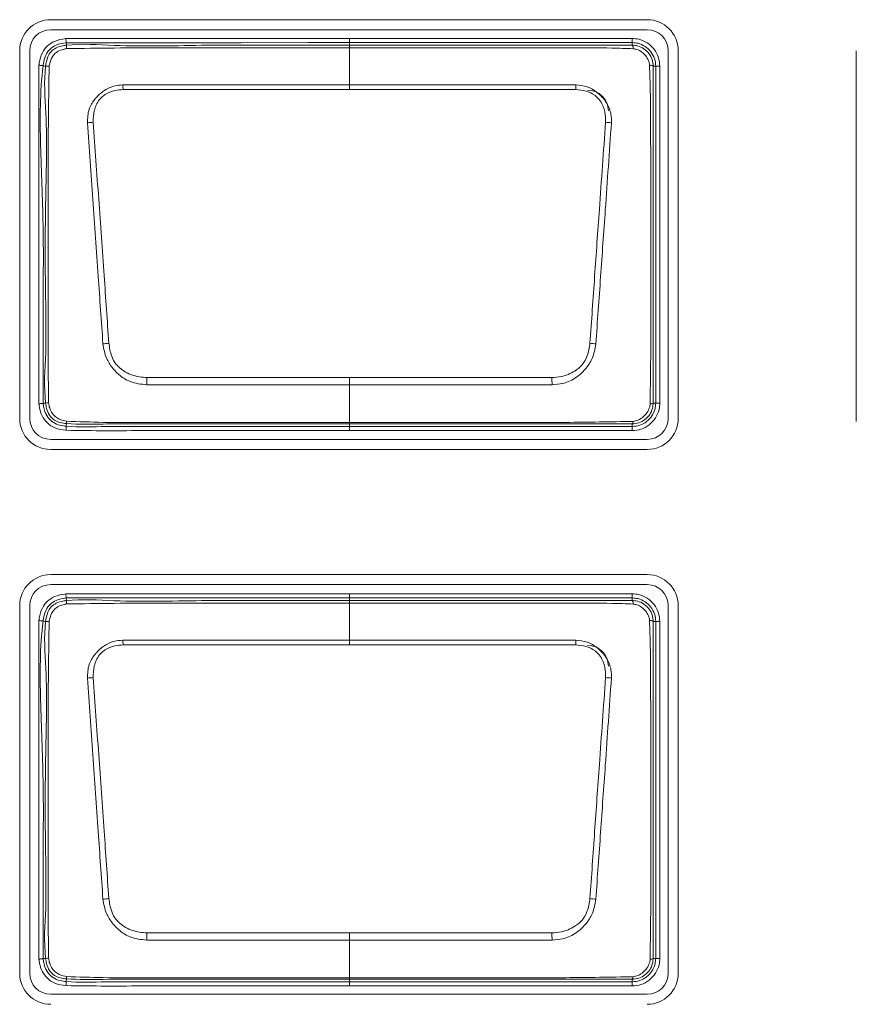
# Model space of a CAD drawing. Header units: millimetres. Extents: x 0 to 1118, y 0 to 864.
# Tile 38 of 256: x 249.48 to 254.51, y 207.72 to 213.63. Entities that reach past the tile are written whole.
import ezdxf

# ---------------------------------------------------------------- set-up
doc = ezdxf.new("R2010")
doc.units = ezdxf.units.MM

msp = doc.modelspace()

# ---------------------------------------------------------------- linework, layer by layer
at = {"color": 7, "linetype": 'Continuous', "lineweight": 15}
for p, q in [((253.2536, 213.6331), (249.6686, 213.6331)), ((249.6686, 213.5727), (253.2536, 213.5727)), ((249.4823, 213.4467), (249.4823, 211.2367)), ((249.5426, 211.2367), (249.5426, 213.4467)), ((253.3796, 213.4467), (253.3796, 211.2367)), ((253.4399, 211.2367), (253.4399, 213.4467)), ((254.5098, 213.4467), (254.5098, 211.2188)), ((253.2536, 211.1108), (249.6686, 211.1108)), ((249.6686, 211.0504), (253.2536, 211.0504)), ((253.2536, 210.2981), (249.6686, 210.2981)), ((249.6686, 210.2377), (253.2536, 210.2377)), ((249.4823, 210.1117), (249.4823, 207.9017)), ((249.5426, 207.9017), (249.5426, 210.1117)), ((253.3796, 210.1117), (253.3796, 207.9017)), ((253.4399, 207.9017), (253.4399, 210.1117)), ((253.2536, 207.7758), (249.6686, 207.7758))]:
    msp.add_line(p, q, dxfattribs=at)
at = {"color": 9, "linetype": 'Continuous', "lineweight": 0}
for p, q in [((251.4636, 213.495), (251.4636, 213.52)), ((251.4636, 213.52), (253.1636, 213.52)), ((253.1636, 213.495), (253.1636, 213.52)), ((249.7618, 213.4949), (249.7636, 213.4797)), ((251.4636, 213.4796), (251.4636, 213.495)), ((253.1636, 213.495), (251.4636, 213.495)), ((251.4636, 213.4796), (251.4636, 213.4636)), ((251.4636, 213.2411), (251.4636, 213.4636)), ((253.1636, 213.4797), (253.1636, 213.495)), ((249.6382, 213.3543), (249.623, 213.3562)), ((253.3043, 213.3542), (253.289, 213.3542)), ((253.3043, 211.3292), (253.3043, 213.3542)), ((253.3043, 213.3542), (253.3293, 213.3542)), ((253.3293, 213.3542), (253.3293, 211.3292)), ((251.4636, 213.2131), (250.1035, 213.2131)), ((251.4636, 213.2411), (251.4636, 213.2131)), ((252.8237, 213.2131), (251.4636, 213.2131)), ((251.4636, 211.4818), (251.4636, 211.4388)), ((251.4636, 211.2126), (251.4636, 211.4388)), ((249.623, 211.3275), (249.6382, 211.3292)), ((253.289, 211.3292), (253.3043, 211.3292)), ((253.3043, 211.3292), (253.3293, 211.3292)), ((249.7637, 211.2055), (249.7625, 211.1902)), ((251.4636, 211.2126), (251.4636, 211.204)), ((251.4636, 211.204), (251.4636, 211.1885)), ((253.1635, 211.1885), (253.1635, 211.2039)), ((251.4636, 211.1885), (253.1635, 211.1885)), ((251.4636, 211.1635), (251.4636, 211.1885)), ((253.1635, 211.1635), (251.4636, 211.1635)), ((253.1635, 211.1885), (253.1635, 211.1635)), ((249.7618, 210.1574), (249.7636, 210.1422)), ((251.4636, 210.1575), (251.4636, 210.1825)), ((251.4636, 210.1825), (253.1636, 210.1825)), ((251.4636, 210.1421), (251.4636, 210.1575)), ((253.1636, 210.1575), (251.4636, 210.1575)), ((251.4636, 210.1421), (251.4636, 210.1261)), ((253.1636, 210.1575), (253.1636, 210.1825)), ((253.1636, 210.1422), (253.1636, 210.1575)), ((251.4636, 209.9036), (251.4636, 210.1261)), ((249.6382, 210.0168), (249.623, 210.0187)), ((253.3043, 210.0167), (253.289, 210.0167)), ((253.3043, 207.9917), (253.3043, 210.0167)), ((253.3043, 210.0167), (253.3293, 210.0167)), ((253.3293, 210.0167), (253.3293, 207.9917)), ((251.4636, 209.9036), (251.4636, 209.8756)), ((251.4636, 209.8756), (250.1035, 209.8756)), ((252.8237, 209.8756), (251.4636, 209.8756)), ((251.4636, 208.1443), (251.4636, 208.1013)), ((251.4636, 207.8751), (251.4636, 208.1013)), ((249.623, 207.99), (249.6382, 207.9917)), ((253.289, 207.9917), (253.3043, 207.9917)), ((253.3043, 207.9917), (253.3293, 207.9917)), ((249.7637, 207.868), (249.7625, 207.8527)), ((251.4636, 207.8751), (251.4636, 207.8665)), ((251.4636, 207.8665), (251.4636, 207.851)), ((251.4636, 207.851), (253.1635, 207.851)), ((251.4636, 207.826), (251.4636, 207.851)), ((253.1635, 207.851), (253.1635, 207.8664)), ((253.1635, 207.851), (253.1635, 207.826)), ((253.1635, 207.826), (251.4636, 207.826))]:
    msp.add_line(p, q, dxfattribs=at)
at = {"color": 9, "linetype": 'Continuous', "lineweight": 0, "flags": 128}
for points in [[(249.759, 213.5197), (249.7596, 213.5149), (249.7601, 213.5103), (249.7606, 213.506), (249.761, 213.5023), (249.7613, 213.4992), (249.7616, 213.4969), (249.7618, 213.4954), (249.7618, 213.4949)], [(251.4636, 213.495), (251.4136, 213.495), (251.2136, 213.495), (250.8136, 213.4949), (250.3206, 213.4949), (249.7618, 213.4949)], [(249.5982, 213.3594), (249.603, 213.3588), (249.6076, 213.3582), (249.6119, 213.3576), (249.6156, 213.3572), (249.6187, 213.3568), (249.621, 213.3565), (249.6225, 213.3563), (249.623, 213.3562)], [(251.4636, 213.2411), (251.7618, 213.2411), (252.8249, 213.2411)], [(251.4636, 211.4388), (251.1654, 211.4388), (250.2457, 211.4388)], [(250.2471, 211.4818), (251.2999, 211.4818), (251.4636, 211.4818)], [(251.4636, 211.4818), (251.6273, 211.4818), (252.6801, 211.4818)], [(252.6815, 211.4388), (251.6273, 211.4388), (251.4636, 211.4388)], [(249.5981, 211.3247), (249.6029, 211.3252), (249.6076, 211.3257), (249.6118, 211.3262), (249.6156, 211.3266), (249.6187, 211.327), (249.621, 211.3272), (249.6224, 211.3274), (249.623, 211.3275)], [(249.7604, 211.1653), (249.7608, 211.1701), (249.7612, 211.1747), (249.7615, 211.179), (249.7618, 211.1827), (249.7621, 211.1858), (249.7623, 211.1882), (249.7624, 211.1896), (249.7625, 211.1902)], [(249.759, 210.1822), (249.7596, 210.1774), (249.7601, 210.1728), (249.7606, 210.1685), (249.761, 210.1648), (249.7613, 210.1617), (249.7616, 210.1594), (249.7618, 210.1579), (249.7618, 210.1574)], [(251.4636, 210.1575), (251.4136, 210.1575), (251.2136, 210.1575), (250.8136, 210.1574), (250.3206, 210.1574), (249.7618, 210.1574)], [(249.5982, 210.0219), (249.603, 210.0213), (249.6076, 210.0207), (249.6119, 210.0201), (249.6156, 210.0197), (249.6187, 210.0193), (249.621, 210.019), (249.6225, 210.0188), (249.623, 210.0187)], [(251.4636, 209.9036), (251.7618, 209.9036), (252.8249, 209.9036)], [(250.2471, 208.1443), (251.2999, 208.1443), (251.4636, 208.1443)], [(251.4636, 208.1443), (251.6273, 208.1443), (252.6801, 208.1443)], [(251.4636, 208.1013), (251.1654, 208.1013), (250.2457, 208.1013)], [(252.6815, 208.1013), (251.6273, 208.1013), (251.4636, 208.1013)], [(249.5981, 207.9872), (249.6029, 207.9877), (249.6076, 207.9882), (249.6118, 207.9887), (249.6156, 207.9891), (249.6187, 207.9895), (249.621, 207.9897), (249.6224, 207.9899), (249.623, 207.99)], [(249.7604, 207.8278), (249.7608, 207.8326), (249.7612, 207.8372), (249.7615, 207.8415), (249.7618, 207.8452), (249.7621, 207.8483), (249.7623, 207.8507), (249.7624, 207.8521), (249.7625, 207.8527)]]:
    msp.add_lwpolyline(points, dxfattribs=at)
at = {"color": 7, "linetype": 'Continuous', "lineweight": 15}
for centre, radius, start, end in [((249.6686, 213.4467), 0.1863, 90, 180), ((253.2536, 213.4467), 0.1863, 0, 90), ((249.6686, 213.4467), 0.126, 90, 180), ((253.2536, 213.4467), 0.126, 0, 90), ((252.8949, 213.0853), 0.125, 0, 90), ((253.2726, 211.3519), 0.028, 266.50979, 305.92225), ((249.6686, 211.2367), 0.1863, 180, 270), ((249.6686, 211.2367), 0.126, 180, 270), ((253.2536, 211.2367), 0.1863, 270, 0), ((253.2536, 211.2367), 0.126, 270, 0), ((249.6686, 210.1117), 0.1863, 90, 180), ((253.2536, 210.1117), 0.1863, 0, 90), ((249.6686, 210.1117), 0.126, 90, 180), ((253.2536, 210.1117), 0.126, 0, 90), ((252.8949, 209.7478), 0.125, 0, 90), ((253.2726, 208.0144), 0.028, 266.51136, 305.92001), ((249.6686, 207.9017), 0.1863, 180, 270), ((249.6686, 207.9017), 0.126, 180, 270), ((253.2536, 207.9017), 0.1863, 270, 0), ((253.2536, 207.9017), 0.126, 270, 0)]:
    msp.add_arc(centre, radius, start, end, dxfattribs=at)
at = {"color": 9, "linetype": 'Continuous', "lineweight": 0}
for centre, radius, start, end in [((249.8584, 213.4726), 0.0951, 175.76046, 188.14263), ((253.1352, 213.4608), 0.0341, 355.97068, 33.64051), ((249.64, 213.2256), 0.1287, 81.47065, 90.81521), ((253.2699, 213.3241), 0.0357, 57.52349, 94.07286), ((242.9159, 212.9297), 7.1932, 2.25796, 2.48116), ((260.0113, 212.9297), 7.1932, 177.51884, 177.74204), ((249.9366, 212.6707), 0.3458, 92.07274, 97.8934), ((252.9906, 212.6708), 0.3457, 82.10627, 87.92774), ((250.109, 210.8317), 0.8617, 96.06853, 98.43046), ((252.8181, 210.831), 0.8624, 81.57073, 83.93065), ((274.9576, 210.6689), 24.7239, 178.11576, 178.21555), ((222.4331, 210.4916), 30.2633, 1.79358, 1.87511), ((249.6401, 211.4476), 0.1184, 269.06615, 277.55406), ((249.8102, 211.2146), 0.0474, 173.40028, 191.0632), ((253.1467, 211.2178), 0.0218, 320.39734, 2.67882), ((249.8584, 210.1351), 0.0951, 175.76049, 188.14262), ((253.1352, 210.1233), 0.0341, 355.97073, 33.64053), ((249.64, 209.8881), 0.1287, 81.47005, 90.81549), ((253.2699, 209.9866), 0.0357, 57.52217, 94.0739), ((242.9133, 209.5921), 7.1958, 2.25799, 2.48111), ((260.014, 209.5921), 7.1958, 177.51889, 177.74201), ((249.9366, 209.3333), 0.3458, 92.07225, 97.89369), ((252.9906, 209.3333), 0.3458, 82.10654, 87.92775), ((250.1091, 207.4936), 0.8623, 96.0694, 98.42959), ((252.8181, 207.4936), 0.8623, 81.57112, 83.93138), ((274.9362, 207.3321), 24.7025, 178.11572, 178.21559), ((222.4688, 207.1552), 30.2275, 1.79354, 1.87516), ((249.6401, 208.1102), 0.1185, 269.06882, 277.54987), ((249.8102, 207.8771), 0.0474, 173.40028, 191.06316), ((253.1467, 207.8803), 0.0218, 320.3978, 2.67862)]:
    msp.add_arc(centre, radius, start, end, dxfattribs=at)
for points, knots in [([(249.5982, 213.3594), (249.5989, 213.3641), (249.6023, 213.3898), (249.6134, 213.4322), (249.647, 213.4771), (249.6958, 213.5094), (249.7358, 213.5159), (249.759, 213.5197)], [0, 0, 0, 0, 0.058141, 0.312482, 0.516433, 0.720003, 1, 1, 1, 1]), ([(249.759, 213.5197), (249.9462, 213.5198), (250.3206, 213.52), (250.8888, 213.5199), (251.2698, 213.52), (251.4636, 213.52)], [0, 0, 0, 0, 0.3294363, 0.6588715, 1, 1, 1, 1]), ([(253.1636, 213.52), (253.1767, 213.519), (253.2083, 213.5168), (253.2554, 213.4959), (253.2969, 213.4578), (253.3242, 213.4084), (253.3276, 213.372), (253.3293, 213.3542)], [0, 0, 0, 0, 0.151114, 0.365618, 0.580256, 0.795217, 1, 1, 1, 1]), ([(249.7618, 213.4949), (249.7618, 213.4949), (249.7413, 213.4925), (249.7063, 213.4858), (249.6645, 213.4587), (249.636, 213.4204), (249.6267, 213.3836), (249.6236, 213.3607), (249.623, 213.3562)], [0, 0, 0, 0, 0.000069, 0.287539, 0.483941, 0.679064, 0.936857, 1, 1, 1, 1]), ([(249.7643, 213.4592), (249.7575, 213.4579), (249.7387, 213.4542), (249.7123, 213.444), (249.6885, 213.4253), (249.6682, 213.396), (249.6627, 213.3701), (249.6591, 213.3529)], [0, 0, 0, 0, 0.127496, 0.353032, 0.515865, 0.679685, 1, 1, 1, 1]), ([(249.7636, 213.4797), (249.7636, 213.4797), (249.8557, 213.4901), (250.1446, 213.468), (250.6093, 213.4836), (251.0816, 213.4792), (251.3658, 213.4795), (251.4636, 213.4796)], [0, 0, 0, 0, 0.000009, 0.16862, 0.498292, 0.827436, 1, 1, 1, 1]), ([(251.4636, 213.4636), (251.3642, 213.4637), (251.0799, 213.4637), (250.6088, 213.4634), (250.1417, 213.4645), (249.8596, 213.4605), (249.7643, 213.4592)], [0, 0, 0, 0, 0.1754998, 0.5019175, 0.8316263, 1, 1, 1, 1]), ([(251.4636, 213.4796), (251.6502, 213.4796), (252.0232, 213.4796), (252.4677, 213.4796), (252.8076, 213.4796), (252.9998, 213.4796), (253.124, 213.4797), (253.1636, 213.4797), (253.1636, 213.4797)], [0, 0, 0, 0, 0.329148, 0.658295, 0.784897, 0.928025, 0.999991, 1, 1, 1, 1]), ([(253.1692, 213.4584), (253.1262, 213.4601), (253.0025, 213.465), (252.7976, 213.4632), (252.4737, 213.4639), (252.0684, 213.4636), (251.7047, 213.4636), (251.5031, 213.4636), (251.4636, 213.4636)], [0, 0, 0, 0, 0.075738, 0.217696, 0.360253, 0.645411, 0.930556, 1, 1, 1, 1]), ([(253.3043, 213.3542), (253.3043, 213.3543), (253.3043, 213.3693), (253.2993, 213.4003), (253.2769, 213.4421), (253.2415, 213.4745), (253.2016, 213.4923), (253.1747, 213.4942), (253.1636, 213.495)], [0, 0, 0, 0, 0.000068, 0.204828, 0.419781, 0.634394, 0.848864, 1, 1, 1, 1]), ([(253.1636, 213.4797), (253.1636, 213.4797), (253.1741, 213.4797), (253.1986, 213.4766), (253.2344, 213.4607), (253.2652, 213.4316), (253.2847, 213.395), (253.289, 213.3673), (253.289, 213.3543), (253.289, 213.3542)], [0, 0, 0, 0, 0.0000759, 0.1599034, 0.3740637, 0.5880902, 0.7940912, 0.9999215, 1, 1, 1, 1]), ([(253.2673, 213.3597), (253.2657, 213.3692), (253.2623, 213.3894), (253.2452, 213.4167), (253.2214, 213.4397), (253.1948, 213.4544), (253.1766, 213.4573), (253.1692, 213.4584)], [0, 0, 0, 0, 0.190912, 0.406668, 0.63106, 0.851528, 1, 1, 1, 1]), ([(249.5981, 211.3247), (249.5981, 211.5246), (249.5981, 211.8832), (249.5977, 212.4015), (249.5981, 212.8798), (249.5982, 213.1995), (249.5982, 213.3594)], [0, 0, 0, 0, 0.294817, 0.528637, 0.764318, 1, 1, 1, 1]), ([(249.623, 213.3562), (249.623, 213.3562), (249.6032, 213.1984), (249.6042, 212.878), (249.6277, 212.4016), (249.6216, 211.884), (249.6225, 211.5265), (249.623, 211.3275)], [0, 0, 0, 0, 0.000007, 0.235195, 0.471316, 0.705749, 1, 1, 1, 1]), ([(249.6382, 211.3292), (249.6382, 211.3292), (249.6257, 211.4291), (249.644, 211.6303), (249.6358, 212.0278), (249.634, 212.5085), (249.6518, 212.9826), (249.6265, 213.2609), (249.6382, 213.3543), (249.6382, 213.3543)], [0, 0, 0, 0, 0.000007, 0.149192, 0.296265, 0.589843, 0.860506, 0.999993, 1, 1, 1, 1]), ([(249.6591, 213.3529), (249.6577, 213.2593), (249.6536, 212.9829), (249.652, 212.5083), (249.6529, 212.0281), (249.6525, 211.6303), (249.6546, 211.4306), (249.6557, 211.3302)], [0, 0, 0, 0, 0.138888, 0.409935, 0.703873, 0.851045, 1, 1, 1, 1]), ([(249.8891, 213.0133), (249.8903, 213.0409), (249.8923, 213.0907), (249.921, 213.1402), (249.951, 213.1756), (249.987, 213.2081), (250.0421, 213.2364), (250.0843, 213.2397), (250.1023, 213.2411)], [0, 0, 0, 0, 0.236036, 0.426178, 0.477737, 0.637251, 0.844603, 1, 1, 1, 1]), ([(250.1035, 213.2131), (250.0873, 213.2119), (250.05, 213.209), (249.9994, 213.1892), (249.9531, 213.1486), (249.926, 213.0882), (249.9247, 213.0402), (249.9241, 213.0163)], [0, 0, 0, 0, 0.16065, 0.369003, 0.524128, 0.762873, 1, 1, 1, 1]), ([(250.1023, 213.2411), (250.1521, 213.241), (250.3013, 213.2405), (250.5498, 213.2415), (250.8513, 213.241), (251.1558, 213.2412), (251.361, 213.2411), (251.4636, 213.2411)], [0, 0, 0, 0, 0.109645, 0.328736, 0.547828, 0.773915, 1, 1, 1, 1]), ([(253.0031, 213.0163), (253.0032, 213.0314), (253.0035, 213.0695), (252.9875, 213.1204), (252.9628, 213.1584), (252.9306, 213.1862), (252.8853, 213.2076), (252.8442, 213.2113), (252.8237, 213.2131)], [0, 0, 0, 0, 0.15004, 0.377629, 0.518716, 0.593823, 0.797706, 1, 1, 1, 1]), ([(252.8249, 213.2411), (252.8478, 213.2389), (252.8946, 213.2344), (252.9429, 213.2047), (252.9795, 213.1721), (253.0117, 213.1342), (253.0297, 213.0933), (253.0382, 213.0504), (253.0382, 213.0304), (253.0381, 213.0133)], [0, 0, 0, 0, 0.196951, 0.400471, 0.477525, 0.621983, 0.827103, 0.852196, 1, 1, 1, 1]), ([(249.9827, 211.6841), (249.9731, 211.8199), (249.9526, 212.1095), (249.9211, 212.5528), (249.8998, 212.8596), (249.8891, 213.0133)], [0, 0, 0, 0, 0.306049, 0.652529, 1, 1, 1, 1]), ([(249.9241, 213.0163), (249.9351, 212.8629), (249.957, 212.5563), (249.9884, 212.1135), (250.0085, 211.8241), (250.0179, 211.6886)], [0, 0, 0, 0, 0.347304, 0.694424, 1, 1, 1, 1]), ([(252.9093, 211.6886), (252.9186, 211.8229), (252.9373, 212.0916), (252.9685, 212.5344), (252.9906, 212.8422), (253.0031, 213.0163)], [0, 0, 0, 0, 0.3029741, 0.6058251, 1, 1, 1, 1]), ([(253.0381, 213.0133), (253.0259, 212.8389), (253.0044, 212.5309), (252.9731, 212.0876), (252.9541, 211.8188), (252.9445, 211.6841)], [0, 0, 0, 0, 0.394267, 0.696552, 1, 1, 1, 1]), ([(250.2457, 211.4388), (250.2117, 211.4425), (250.154, 211.4488), (250.0947, 211.4849), (250.0602, 211.5154), (250.0315, 211.5498), (249.9967, 211.6036), (249.9878, 211.6548), (249.9827, 211.6841)], [0, 0, 0, 0, 0.256993, 0.435754, 0.518338, 0.608051, 0.775867, 1, 1, 1, 1]), ([(250.0179, 211.6886), (250.022, 211.6624), (250.029, 211.6174), (250.0555, 211.5678), (250.0963, 211.5262), (250.1583, 211.4909), (250.2175, 211.4848), (250.2471, 211.4818)], [0, 0, 0, 0, 0.231466, 0.397412, 0.481537, 0.74157, 1, 1, 1, 1]), ([(252.6801, 211.4818), (252.6995, 211.4832), (252.7478, 211.4865), (252.8114, 211.514), (252.8653, 211.5566), (252.8978, 211.6158), (252.9051, 211.6618), (252.9093, 211.6886)], [0, 0, 0, 0, 0.169426, 0.422531, 0.593645, 0.763575, 1, 1, 1, 1]), ([(252.9445, 211.6841), (252.9392, 211.6542), (252.9299, 211.6018), (252.8878, 211.5373), (252.8353, 211.4837), (252.7835, 211.4572), (252.7301, 211.4423), (252.7034, 211.4404), (252.6815, 211.4388)], [0, 0, 0, 0, 0.229046, 0.401206, 0.578036, 0.797364, 0.833568, 1, 1, 1, 1]), ([(249.7604, 211.1653), (249.7371, 211.1681), (249.6959, 211.1732), (249.6466, 211.208), (249.6148, 211.2498), (249.6025, 211.2913), (249.5993, 211.3159), (249.5981, 211.3247)], [0, 0, 0, 0, 0.276625, 0.489449, 0.702471, 0.894255, 1, 1, 1, 1]), ([(249.623, 211.3275), (249.623, 211.3275), (249.6257, 211.3057), (249.6322, 211.2681), (249.6643, 211.2264), (249.7016, 211.2), (249.7367, 211.1926), (249.7571, 211.1907), (249.7625, 211.1902)], [0, 0, 0, 0, 0.000069, 0.304096, 0.511825, 0.715974, 0.924842, 1, 1, 1, 1]), ([(249.7637, 211.2055), (249.7637, 211.2055), (249.7509, 211.2065), (249.7257, 211.2095), (249.6888, 211.2251), (249.6588, 211.2552), (249.6429, 211.2927), (249.6396, 211.3183), (249.6382, 211.3292), (249.6382, 211.3292)], [0, 0, 0, 0, 0.000076, 0.197335, 0.387981, 0.604749, 0.83111, 0.999923, 1, 1, 1, 1]), ([(249.6557, 211.3302), (249.6575, 211.3198), (249.6614, 211.2978), (249.676, 211.2671), (249.6989, 211.2434), (249.7285, 211.2267), (249.7506, 211.2224), (249.7631, 211.22)], [0, 0, 0, 0, 0.189122, 0.39968, 0.598828, 0.771957, 1, 1, 1, 1]), ([(253.1635, 211.1885), (253.1786, 211.1899), (253.2095, 211.1928), (253.2515, 211.2161), (253.2838, 211.2513), (253.3016, 211.2913), (253.3035, 211.3181), (253.3043, 211.3292)], [0, 0, 0, 0, 0.2046745, 0.4198391, 0.6343896, 0.8487986, 1, 1, 1, 1]), ([(253.3293, 211.3292), (253.3284, 211.3162), (253.3262, 211.2845), (253.3052, 211.2374), (253.2671, 211.1959), (253.2177, 211.1686), (253.1813, 211.1652), (253.1635, 211.1635)], [0, 0, 0, 0, 0.1511849, 0.365637, 0.5802245, 0.7954046, 1, 1, 1, 1]), ([(253.1685, 211.2188), (253.1788, 211.2208), (253.201, 211.2253), (253.2293, 211.2447), (253.2527, 211.2702), (253.2672, 211.2974), (253.2698, 211.3164), (253.2709, 211.324)], [0, 0, 0, 0, 0.1974661, 0.4278925, 0.6367902, 0.855626, 1, 1, 1, 1]), ([(249.7631, 211.22), (249.8367, 211.2173), (250.0536, 211.2093), (250.414, 211.2137), (250.8442, 211.2123), (251.1941, 211.2126), (251.4006, 211.2126), (251.4636, 211.2126)], [0, 0, 0, 0, 0.129882, 0.38275, 0.635798, 0.888847, 1, 1, 1, 1]), ([(251.4636, 211.204), (251.2762, 211.2041), (250.9014, 211.2042), (250.4082, 211.2033), (250.0292, 211.2054), (249.837, 211.1992), (249.7637, 211.2055), (249.7637, 211.2055)], [0, 0, 0, 0, 0.330741, 0.661483, 0.870168, 0.999991, 1, 1, 1, 1]), ([(251.4636, 211.2126), (251.4969, 211.2126), (251.6636, 211.2126), (252.0969, 211.2131), (252.6319, 211.2095), (253.0335, 211.2164), (253.1685, 211.2188)], [0, 0, 0, 0, 0.058652, 0.293263, 0.762484, 1, 1, 1, 1]), ([(253.1635, 211.2039), (253.0298, 211.2039), (252.6309, 211.204), (252.0642, 211.204), (251.6312, 211.204), (251.4636, 211.204)], [0, 0, 0, 0, 0.2359968, 0.7041638, 1, 1, 1, 1]), ([(251.4636, 211.1635), (251.4469, 211.1635), (251.3636, 211.1635), (251.0136, 211.1636), (250.624, 211.1631), (250.2204, 211.1638), (250.0027, 211.1618), (249.8412, 211.1641), (249.7604, 211.1653)], [0, 0, 0, 0, 0.029356, 0.146782, 0.616487, 0.715592, 0.857623, 1, 1, 1, 1]), ([(249.7625, 211.1902), (249.7625, 211.1902), (249.8422, 211.1839), (250.0034, 211.1892), (250.3253, 211.1882), (250.6899, 211.1886), (251.0961, 211.1885), (251.3411, 211.1885), (251.4636, 211.1885)], [0, 0, 0, 0, 0.000009, 0.1411, 0.283603, 0.567928, 0.783964, 1, 1, 1, 1]), ([(249.5982, 210.0219), (249.5989, 210.0266), (249.6023, 210.0523), (249.6134, 210.0947), (249.647, 210.1396), (249.6958, 210.1719), (249.7358, 210.1784), (249.759, 210.1822)], [0, 0, 0, 0, 0.058142, 0.312482, 0.516433, 0.720003, 1, 1, 1, 1]), ([(249.7618, 210.1574), (249.7618, 210.1574), (249.7413, 210.1548), (249.7063, 210.1484), (249.6645, 210.1211), (249.636, 210.0829), (249.6267, 210.0461), (249.6236, 210.0232), (249.623, 210.0187)], [0, 0, 0, 0, 0.0000696, 0.2875385, 0.4839411, 0.6790641, 0.9368571, 1, 1, 1, 1]), ([(249.759, 210.1822), (249.9462, 210.1823), (250.3206, 210.1825), (250.8888, 210.1824), (251.2698, 210.1825), (251.4636, 210.1825)], [0, 0, 0, 0, 0.3294363, 0.6588715, 1, 1, 1, 1]), ([(249.7636, 210.1422), (249.7636, 210.1422), (249.8557, 210.1523), (250.1446, 210.1308), (250.6093, 210.146), (251.0816, 210.1417), (251.3658, 210.142), (251.4636, 210.1421)], [0, 0, 0, 0, 0.000009, 0.16862, 0.498292, 0.827436, 1, 1, 1, 1]), ([(251.4636, 210.1421), (251.6502, 210.1421), (252.0232, 210.1421), (252.4677, 210.1421), (252.8076, 210.1421), (252.9998, 210.1421), (253.124, 210.1422), (253.1636, 210.1422), (253.1636, 210.1422)], [0, 0, 0, 0, 0.329148, 0.658295, 0.784897, 0.928025, 0.999991, 1, 1, 1, 1]), ([(253.1636, 210.1825), (253.1767, 210.1815), (253.2083, 210.1793), (253.2554, 210.1584), (253.2969, 210.1203), (253.3242, 210.0709), (253.3276, 210.0345), (253.3293, 210.0167)], [0, 0, 0, 0, 0.151114, 0.365617, 0.580256, 0.795217, 1, 1, 1, 1]), ([(253.3043, 210.0167), (253.3043, 210.0168), (253.3043, 210.0318), (253.2993, 210.0628), (253.2769, 210.1046), (253.2415, 210.137), (253.2016, 210.1548), (253.1747, 210.1567), (253.1636, 210.1575)], [0, 0, 0, 0, 0.000069, 0.204828, 0.419781, 0.634394, 0.848864, 1, 1, 1, 1]), ([(253.1636, 210.1422), (253.1636, 210.1422), (253.1741, 210.1422), (253.1986, 210.1391), (253.2344, 210.1232), (253.2652, 210.0941), (253.2847, 210.0575), (253.289, 210.0298), (253.289, 210.0168), (253.289, 210.0167)], [0, 0, 0, 0, 0.000076, 0.159903, 0.374063, 0.58809, 0.794091, 0.999921, 1, 1, 1, 1]), ([(249.7643, 210.1217), (249.7575, 210.1204), (249.7387, 210.1167), (249.7123, 210.1065), (249.6885, 210.0878), (249.6682, 210.0585), (249.6627, 210.0326), (249.6591, 210.0154)], [0, 0, 0, 0, 0.127496, 0.353032, 0.515865, 0.679685, 1, 1, 1, 1]), ([(251.4636, 210.1261), (251.3642, 210.1262), (251.0799, 210.1262), (250.6088, 210.1259), (250.1417, 210.127), (249.8596, 210.123), (249.7643, 210.1217)], [0, 0, 0, 0, 0.1755, 0.501918, 0.831626, 1, 1, 1, 1]), ([(253.1692, 210.1209), (253.1262, 210.1226), (253.0025, 210.1275), (252.7976, 210.1257), (252.4737, 210.1264), (252.0684, 210.1261), (251.7047, 210.1261), (251.5031, 210.1261), (251.4636, 210.1261)], [0, 0, 0, 0, 0.075738, 0.217696, 0.360253, 0.645411, 0.930556, 1, 1, 1, 1]), ([(253.2673, 210.0222), (253.2657, 210.0317), (253.2623, 210.0519), (253.2452, 210.0792), (253.2214, 210.1022), (253.1948, 210.1169), (253.1766, 210.1198), (253.1692, 210.1209)], [0, 0, 0, 0, 0.190911, 0.406668, 0.63106, 0.851528, 1, 1, 1, 1]), ([(249.5981, 207.9872), (249.5981, 208.1871), (249.5981, 208.5457), (249.5977, 209.064), (249.5981, 209.5423), (249.5982, 209.862), (249.5982, 210.0219)], [0, 0, 0, 0, 0.294817, 0.528637, 0.764318, 1, 1, 1, 1]), ([(249.623, 210.0187), (249.623, 210.0187), (249.603, 209.8609), (249.6043, 209.5405), (249.6277, 209.0641), (249.6216, 208.5465), (249.6225, 208.189), (249.623, 207.99)], [0, 0, 0, 0, 0.000007, 0.235195, 0.471316, 0.705749, 1, 1, 1, 1]), ([(249.6382, 207.9917), (249.6382, 207.9917), (249.6257, 208.0916), (249.644, 208.2928), (249.6358, 208.6903), (249.634, 209.171), (249.6518, 209.6451), (249.6265, 209.9234), (249.6382, 210.0168), (249.6382, 210.0168)], [0, 0, 0, 0, 0.000007, 0.149191, 0.296265, 0.589843, 0.860506, 0.999993, 1, 1, 1, 1]), ([(249.6591, 210.0154), (249.6577, 209.9218), (249.6536, 209.6454), (249.652, 209.1708), (249.6529, 208.6906), (249.6525, 208.2928), (249.6546, 208.0931), (249.6557, 207.9927)], [0, 0, 0, 0, 0.138888, 0.409935, 0.703873, 0.851045, 1, 1, 1, 1]), ([(249.8891, 209.6758), (249.8903, 209.7034), (249.8923, 209.7532), (249.921, 209.8027), (249.951, 209.8381), (249.987, 209.8706), (250.0421, 209.8989), (250.0843, 209.9022), (250.1023, 209.9036)], [0, 0, 0, 0, 0.236036, 0.426178, 0.477738, 0.63725, 0.844603, 1, 1, 1, 1]), ([(250.1023, 209.9036), (250.1521, 209.9035), (250.3013, 209.903), (250.5498, 209.904), (250.8513, 209.9035), (251.1558, 209.9037), (251.361, 209.9036), (251.4636, 209.9036)], [0, 0, 0, 0, 0.1096454, 0.3287361, 0.547828, 0.7739147, 1, 1, 1, 1]), ([(252.8249, 209.9036), (252.8478, 209.9014), (252.8946, 209.8969), (252.9429, 209.8672), (252.9795, 209.8346), (253.0117, 209.7967), (253.0297, 209.7558), (253.0382, 209.7129), (253.0382, 209.6929), (253.0381, 209.6758)], [0, 0, 0, 0, 0.196951, 0.400471, 0.477525, 0.621983, 0.827103, 0.852196, 1, 1, 1, 1]), ([(250.1035, 209.8756), (250.0873, 209.8744), (250.05, 209.8715), (249.9994, 209.8517), (249.9531, 209.8111), (249.926, 209.7507), (249.9247, 209.7027), (249.9241, 209.6788)], [0, 0, 0, 0, 0.16065, 0.369003, 0.524127, 0.762872, 1, 1, 1, 1]), ([(253.0031, 209.6788), (253.0032, 209.6939), (253.0035, 209.732), (252.9875, 209.7829), (252.9628, 209.8209), (252.9306, 209.8487), (252.8853, 209.8701), (252.8442, 209.8738), (252.8237, 209.8756)], [0, 0, 0, 0, 0.15004, 0.377629, 0.518716, 0.593823, 0.797706, 1, 1, 1, 1]), ([(249.9827, 208.3466), (249.9731, 208.4824), (249.9526, 208.772), (249.9211, 209.2153), (249.8998, 209.5221), (249.8891, 209.6758)], [0, 0, 0, 0, 0.306049, 0.652529, 1, 1, 1, 1]), ([(249.9241, 209.6788), (249.9351, 209.5254), (249.957, 209.2188), (249.9884, 208.776), (250.0085, 208.4866), (250.0179, 208.3511)], [0, 0, 0, 0, 0.347304, 0.694424, 1, 1, 1, 1]), ([(252.9093, 208.3511), (252.9186, 208.4854), (252.9373, 208.7541), (252.9685, 209.1969), (252.9906, 209.5047), (253.0031, 209.6788)], [0, 0, 0, 0, 0.302974, 0.605825, 1, 1, 1, 1]), ([(253.0381, 209.6758), (253.0259, 209.5014), (253.0044, 209.1934), (252.9731, 208.7501), (252.9541, 208.4813), (252.9445, 208.3466)], [0, 0, 0, 0, 0.394267, 0.696552, 1, 1, 1, 1]), ([(250.2457, 208.1013), (250.2117, 208.105), (250.154, 208.1113), (250.0947, 208.1474), (250.0602, 208.1779), (250.0315, 208.2123), (249.9967, 208.2661), (249.9878, 208.3173), (249.9827, 208.3466)], [0, 0, 0, 0, 0.2569934, 0.4357541, 0.5183382, 0.6080511, 0.7758678, 1, 1, 1, 1]), ([(250.0179, 208.3511), (250.022, 208.3249), (250.029, 208.2799), (250.0555, 208.2303), (250.0963, 208.1887), (250.1583, 208.1534), (250.2175, 208.1473), (250.2471, 208.1443)], [0, 0, 0, 0, 0.231466, 0.397413, 0.481537, 0.74157, 1, 1, 1, 1]), ([(252.6801, 208.1443), (252.6995, 208.1457), (252.7478, 208.149), (252.8114, 208.1765), (252.8653, 208.2191), (252.8978, 208.2783), (252.9051, 208.3243), (252.9093, 208.3511)], [0, 0, 0, 0, 0.169426, 0.422531, 0.593645, 0.763575, 1, 1, 1, 1]), ([(252.9445, 208.3466), (252.9392, 208.3167), (252.9299, 208.2643), (252.8878, 208.1998), (252.8353, 208.1462), (252.7835, 208.1197), (252.7301, 208.1048), (252.7034, 208.1029), (252.6815, 208.1013)], [0, 0, 0, 0, 0.229047, 0.401206, 0.578036, 0.797363, 0.833568, 1, 1, 1, 1]), ([(249.7604, 207.8278), (249.7371, 207.8306), (249.6959, 207.8357), (249.6466, 207.8705), (249.6148, 207.9123), (249.6025, 207.9538), (249.5993, 207.9784), (249.5981, 207.9872)], [0, 0, 0, 0, 0.276625, 0.489449, 0.702471, 0.894255, 1, 1, 1, 1]), ([(249.623, 207.99), (249.623, 207.99), (249.6257, 207.9682), (249.6322, 207.9306), (249.6643, 207.8889), (249.7016, 207.8625), (249.7367, 207.8551), (249.7571, 207.8532), (249.7625, 207.8527)], [0, 0, 0, 0, 0.000069, 0.304096, 0.511826, 0.715974, 0.924843, 1, 1, 1, 1]), ([(249.7637, 207.868), (249.7637, 207.868), (249.7509, 207.8692), (249.7257, 207.8719), (249.6888, 207.8876), (249.6588, 207.9177), (249.6429, 207.9552), (249.6396, 207.9808), (249.6382, 207.9917), (249.6382, 207.9917)], [0, 0, 0, 0, 0.000077, 0.197335, 0.387981, 0.604749, 0.831109, 0.999923, 1, 1, 1, 1]), ([(249.6557, 207.9927), (249.6575, 207.9823), (249.6614, 207.9603), (249.676, 207.9296), (249.6989, 207.9059), (249.7285, 207.8892), (249.7506, 207.8849), (249.7631, 207.8825)], [0, 0, 0, 0, 0.189123, 0.399679, 0.598827, 0.771957, 1, 1, 1, 1]), ([(253.1635, 207.851), (253.1786, 207.8524), (253.2095, 207.8553), (253.2515, 207.8786), (253.2838, 207.9138), (253.3016, 207.9538), (253.3035, 207.9806), (253.3043, 207.9917)], [0, 0, 0, 0, 0.204675, 0.419839, 0.63439, 0.848799, 1, 1, 1, 1]), ([(253.3293, 207.9917), (253.3284, 207.9787), (253.3262, 207.947), (253.3052, 207.8999), (253.2671, 207.8584), (253.2177, 207.8311), (253.1813, 207.8277), (253.1635, 207.826)], [0, 0, 0, 0, 0.151184, 0.365637, 0.580224, 0.795404, 1, 1, 1, 1]), ([(253.1685, 207.8813), (253.1788, 207.8833), (253.201, 207.8878), (253.2293, 207.9072), (253.2527, 207.9327), (253.2672, 207.9599), (253.2698, 207.9789), (253.2709, 207.9865)], [0, 0, 0, 0, 0.197466, 0.427892, 0.63679, 0.855627, 1, 1, 1, 1]), ([(251.4636, 207.826), (251.4469, 207.826), (251.3636, 207.826), (251.0136, 207.8261), (250.624, 207.8256), (250.2204, 207.8263), (250.0027, 207.8243), (249.8412, 207.8266), (249.7604, 207.8278)], [0, 0, 0, 0, 0.029356, 0.146782, 0.6164873, 0.715592, 0.857623, 1, 1, 1, 1]), ([(249.7625, 207.8527), (249.7625, 207.8527), (249.8421, 207.8452), (250.0034, 207.8522), (250.3252, 207.8503), (250.6899, 207.8512), (251.0961, 207.851), (251.3411, 207.851), (251.4636, 207.851)], [0, 0, 0, 0, 0.000009, 0.141101, 0.283603, 0.567928, 0.783964, 1, 1, 1, 1]), ([(249.7631, 207.8825), (249.8367, 207.8798), (250.0536, 207.8718), (250.414, 207.8762), (250.8442, 207.8748), (251.1941, 207.8751), (251.4006, 207.8751), (251.4636, 207.8751)], [0, 0, 0, 0, 0.129882, 0.38275, 0.635798, 0.888847, 1, 1, 1, 1]), ([(251.4636, 207.8665), (251.2762, 207.8665), (250.9014, 207.8665), (250.4082, 207.8664), (250.0291, 207.8666), (249.8371, 207.8634), (249.7637, 207.868), (249.7637, 207.868)], [0, 0, 0, 0, 0.3307415, 0.6614829, 0.8701683, 0.9999912, 1, 1, 1, 1]), ([(251.4636, 207.8751), (251.4969, 207.8751), (251.6636, 207.8751), (252.0969, 207.8756), (252.6319, 207.872), (253.0335, 207.8789), (253.1685, 207.8813)], [0, 0, 0, 0, 0.0586524, 0.2932631, 0.7624835, 1, 1, 1, 1]), ([(253.1635, 207.8664), (253.0298, 207.8664), (252.6309, 207.8665), (252.0642, 207.8665), (251.6312, 207.8665), (251.4636, 207.8665)], [0, 0, 0, 0, 0.2359968, 0.7041638, 1, 1, 1, 1])]:
    msp.add_open_spline(points, degree=3, knots=knots, dxfattribs=at)
at = {"color": 7, "linetype": 'Continuous', "lineweight": 15}
for points, knots in [([(249.6382, 213.3543), (249.6382, 213.3543), (249.6405, 213.3732), (249.646, 213.4048), (249.6701, 213.4423), (249.702, 213.4661), (249.735, 213.4758), (249.7564, 213.4789), (249.7635, 213.4797), (249.7636, 213.4797)], [0, 0, 0, 0, 0.000076, 0.292144, 0.481326, 0.668502, 0.889296, 0.999923, 1, 1, 1, 1]), ([(253.2709, 211.324), (253.2723, 211.4307), (253.2751, 211.6427), (253.2744, 212.0652), (253.2748, 212.4825), (253.2742, 212.8455), (253.2735, 213.0484), (253.2727, 213.2029), (253.2692, 213.3065), (253.2673, 213.3597)], [0, 0, 0, 0, 0.157294, 0.312474, 0.622468, 0.772195, 0.847355, 0.921427, 1, 1, 1, 1]), ([(253.289, 213.3542), (253.289, 213.3542), (253.289, 213.3032), (253.2889, 213.2013), (253.289, 213.0486), (253.2889, 212.8453), (253.289, 212.4825), (253.289, 212.0654), (253.2889, 211.6447), (253.289, 211.4344), (253.289, 211.3293), (253.289, 211.3292)], [0, 0, 0, 0, 0.000007, 0.075686, 0.150989, 0.226275, 0.376845, 0.688419, 0.844208, 0.999993, 1, 1, 1, 1]), ([(253.289, 211.3292), (253.289, 211.3292), (253.289, 211.319), (253.2859, 211.2941), (253.27, 211.2586), (253.2413, 211.2279), (253.2044, 211.2083), (253.1771, 211.2039), (253.1636, 211.2039), (253.1636, 211.2039)], [0, 0, 0, 0, 0.0000783, 0.1620679, 0.3721563, 0.5859762, 0.7931084, 0.9999241, 1, 1, 1, 1]), ([(253.1636, 211.2039), (253.1636, 211.2039), (253.1636, 211.2039), (253.1636, 211.2039), (253.1635, 211.2039)], [0, 0, 0, 0, 0.23202, 1, 1, 1, 1]), ([(249.6382, 210.0168), (249.6382, 210.0168), (249.6405, 210.0357), (249.646, 210.0673), (249.6701, 210.1048), (249.702, 210.1286), (249.735, 210.1383), (249.7564, 210.1414), (249.7635, 210.1422), (249.7636, 210.1422)], [0, 0, 0, 0, 0.000077, 0.292144, 0.481326, 0.668502, 0.889296, 0.999923, 1, 1, 1, 1]), ([(253.2709, 207.9865), (253.2723, 208.0932), (253.2751, 208.3052), (253.2744, 208.7277), (253.2748, 209.145), (253.2742, 209.508), (253.2735, 209.7109), (253.2727, 209.8654), (253.2692, 209.969), (253.2673, 210.0222)], [0, 0, 0, 0, 0.157294, 0.312475, 0.622468, 0.772195, 0.847355, 0.921427, 1, 1, 1, 1]), ([(253.289, 210.0167), (253.289, 210.0167), (253.289, 209.9657), (253.2889, 209.8638), (253.289, 209.7111), (253.2889, 209.5078), (253.289, 209.145), (253.289, 208.7279), (253.2889, 208.3072), (253.289, 208.0969), (253.289, 207.9918), (253.289, 207.9917)], [0, 0, 0, 0, 0.000007, 0.075686, 0.150989, 0.226275, 0.376845, 0.688419, 0.844208, 0.999993, 1, 1, 1, 1]), ([(253.289, 207.9917), (253.289, 207.9917), (253.289, 207.9815), (253.2859, 207.9566), (253.27, 207.9211), (253.2413, 207.8904), (253.2044, 207.8708), (253.1771, 207.8664), (253.1636, 207.8664), (253.1636, 207.8664)], [0, 0, 0, 0, 0.0000783, 0.162068, 0.3721555, 0.5859755, 0.7931084, 0.9999241, 1, 1, 1, 1]), ([(253.1636, 207.8664), (253.1636, 207.8664), (253.1636, 207.8664), (253.1636, 207.8664), (253.1635, 207.8664)], [0, 0, 0, 0, 0.23202, 1, 1, 1, 1])]:
    msp.add_open_spline(points, degree=3, knots=knots, dxfattribs=at)

doc.saveas('drawing.dxf')
